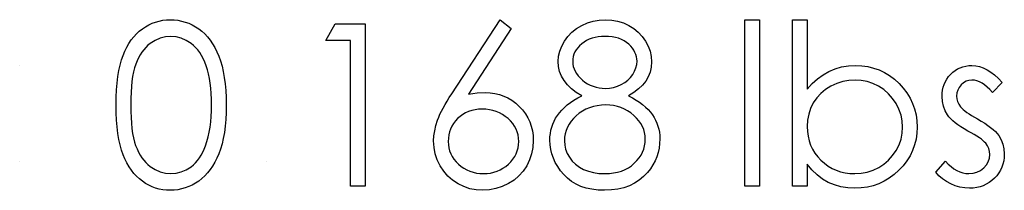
# Model space of a CAD drawing. Header units: inches. Extents: x 1694 to 2505, y -239 to -56.
# Tile 250 of 256: x 1862.899 to 1863.737, y -88.433 to -88.288. Entities that reach past the tile are written whole.
import ezdxf

# ---------------------------------------------------------------- set-up
doc = ezdxf.new("R2010")
doc.units = ezdxf.units.IN
doc.header["$LTSCALE"] = 0.5
doc.header["$MEASUREMENT"] = 0

msp = doc.modelspace()

# ---------------------------------------------------------------- linework, layer by layer
at = {"color": 7, "linetype": 'Continuous'}
for p, q in [((1863.00595, -88.29384), (1863.00874, -88.29227)), ((1863.00874, -88.29227), (1863.01159, -88.29094)), ((1863.01159, -88.29094), (1863.01454, -88.28986)), ((1863.01454, -88.28986), (1863.01755, -88.28901)), ((1863.01755, -88.28901), (1863.02064, -88.2884)), ((1863.02064, -88.2884), (1863.02379, -88.28804)), ((1863.02379, -88.28804), (1863.02704, -88.28793)), ((1863.02704, -88.28793), (1863.03033, -88.28804)), ((1863.03033, -88.28804), (1863.03356, -88.2884)), ((1863.03356, -88.2884), (1863.03668, -88.28901)), ((1863.03668, -88.28901), (1863.03974, -88.28986)), ((1863.03974, -88.28986), (1863.04272, -88.29094)), ((1863.04272, -88.29094), (1863.04562, -88.29227)), ((1863.04562, -88.29227), (1863.04846, -88.29384)), ((1863.1594, -88.3056), (1863.16749, -88.29147)), ((1863.16749, -88.29147), (1863.19297, -88.29147)), ((1863.19297, -88.29147), (1863.19297, -88.42926)), ((1863.26667, -88.35081), (1863.3078, -88.28793)), ((1863.30779, -88.28793), (1863.31732, -88.29541)), ((1863.37286, -88.29541), (1863.3773, -88.29276)), ((1863.3773, -88.29276), (1863.3821, -88.29064)), ((1863.3821, -88.29064), (1863.3871, -88.28915)), ((1863.3871, -88.28915), (1863.39226, -88.28824)), ((1863.39226, -88.28824), (1863.39764, -88.28793)), ((1863.39764, -88.28793), (1863.40289, -88.28824)), ((1863.40289, -88.28824), (1863.40791, -88.28915)), ((1863.40791, -88.28915), (1863.41274, -88.29069)), ((1863.41274, -88.29069), (1863.41738, -88.29282)), ((1863.41738, -88.29282), (1863.42169, -88.29547)), ((1863.51625, -88.28793), (1863.52862, -88.28793)), ((1863.51626, -88.42926), (1863.51626, -88.28793)), ((1863.52862, -88.28793), (1863.52862, -88.42926)), ((1863.55688, -88.42926), (1863.55689, -88.28793)), ((1863.55689, -88.28793), (1863.56925, -88.28793)), ((1863.56925, -88.28793), (1863.56925, -88.34684)), ((1862.99596, -88.3024), (1862.99823, -88.29991)), ((1862.99823, -88.29991), (1863.00065, -88.29768)), ((1863.00065, -88.29768), (1863.00325, -88.29563)), ((1863.00325, -88.29563), (1863.00595, -88.29384)), ((1863.04846, -88.29384), (1863.0512, -88.29566)), ((1863.0512, -88.29566), (1863.05382, -88.2977)), ((1863.05382, -88.2977), (1863.05633, -88.30002)), ((1863.05633, -88.30002), (1863.05868, -88.30256)), ((1863.31732, -88.29541), (1863.28091, -88.35109)), ((1863.36551, -88.30204), (1863.36894, -88.2985)), ((1863.36894, -88.2985), (1863.37286, -88.29541)), ((1863.42169, -88.29547), (1863.42547, -88.29859)), ((1863.42547, -88.29859), (1863.42878, -88.30212)), ((1862.99, -88.3112), (1862.99185, -88.30805)), ((1862.99185, -88.30805), (1862.99384, -88.3051)), ((1862.99384, -88.3051), (1862.99596, -88.3024)), ((1863.00803, -88.30966), (1863.00618, -88.31142)), ((1863.01001, -88.30808), (1863.00803, -88.30966)), ((1863.01418, -88.30546), (1863.01001, -88.30808)), ((1863.01846, -88.30356), (1863.01418, -88.30546)), ((1863.0229, -88.30245), (1863.01846, -88.30356)), ((1863.02746, -88.30206), (1863.0229, -88.30245)), ((1863.03196, -88.30245), (1863.02746, -88.30206)), ((1863.03635, -88.30356), (1863.03196, -88.30245)), ((1863.0406, -88.30546), (1863.03635, -88.30356)), ((1863.04476, -88.30808), (1863.0406, -88.30546)), ((1863.04675, -88.30968), (1863.04476, -88.30808)), ((1863.04863, -88.31151), (1863.04675, -88.30968)), ((1863.05868, -88.30256), (1863.06089, -88.30532)), ((1863.06089, -88.30532), (1863.06296, -88.30836)), ((1863.06296, -88.30836), (1863.06489, -88.31162)), ((1863.1806, -88.3056), (1863.1594, -88.3056)), ((1863.1806, -88.42926), (1863.1806, -88.3056)), ((1863.36027, -88.31026), (1863.36259, -88.30604)), ((1863.36259, -88.30604), (1863.36551, -88.30204)), ((1863.37556, -88.31004), (1863.37399, -88.31173)), ((1863.37738, -88.30841), (1863.37556, -88.31004)), ((1863.3794, -88.30692), (1863.37738, -88.30841)), ((1863.38152, -88.30563), (1863.3794, -88.30692)), ((1863.38376, -88.30455), (1863.38152, -88.30563)), ((1863.38616, -88.30364), (1863.38376, -88.30455)), ((1863.38867, -88.30295), (1863.38616, -88.30364)), ((1863.3913, -88.30245), (1863.38867, -88.30295)), ((1863.39406, -88.30218), (1863.3913, -88.30245)), ((1863.39695, -88.30206), (1863.39406, -88.30218)), ((1863.40021, -88.30218), (1863.39695, -88.30206)), ((1863.40325, -88.30248), (1863.40021, -88.30218)), ((1863.40609, -88.303), (1863.40325, -88.30248)), ((1863.40874, -88.30372), (1863.40609, -88.303)), ((1863.4112, -88.30466), (1863.40874, -88.30372)), ((1863.41346, -88.30582), (1863.4112, -88.30466)), ((1863.4155, -88.30717), (1863.41346, -88.30582)), ((1863.41735, -88.30872), (1863.4155, -88.30717)), ((1863.41901, -88.3104), (1863.41735, -88.30872)), ((1863.42878, -88.30212), (1863.4316, -88.30609)), ((1863.4316, -88.30609), (1863.43386, -88.31032)), ((1862.98545, -88.32213), (1862.9868, -88.31821)), ((1862.9868, -88.31821), (1862.98832, -88.3146)), ((1862.98832, -88.3146), (1862.99, -88.3112)), ((1863.00135, -88.3178), (1862.99996, -88.32028)), ((1863.00284, -88.31551), (1863.00135, -88.3178)), ((1863.00444, -88.31338), (1863.00284, -88.31551)), ((1863.00618, -88.31142), (1863.00444, -88.31338)), ((1863.05042, -88.31355), (1863.04863, -88.31151)), ((1863.05208, -88.31581), (1863.05042, -88.31355)), ((1863.05363, -88.3183), (1863.05208, -88.31581)), ((1863.05506, -88.321), (1863.05363, -88.3183)), ((1863.06489, -88.31162), (1863.06665, -88.31512)), ((1863.06665, -88.31512), (1863.06831, -88.31888)), ((1863.35759, -88.3189), (1863.35859, -88.31457)), ((1863.35859, -88.31457), (1863.36027, -88.31026)), ((1863.37073, -88.31727), (1863.37012, -88.31926)), ((1863.37156, -88.31534), (1863.37073, -88.31727)), ((1863.37266, -88.31349), (1863.37156, -88.31534)), ((1863.37399, -88.31173), (1863.37266, -88.31349)), ((1863.42044, -88.31211), (1863.41901, -88.3104)), ((1863.42163, -88.31385), (1863.42044, -88.31211)), ((1863.42263, -88.31565), (1863.42163, -88.31385)), ((1863.4234, -88.3175), (1863.42263, -88.31565)), ((1863.42395, -88.31934), (1863.4234, -88.3175)), ((1863.43386, -88.31032), (1863.43546, -88.31468)), ((1863.43546, -88.31468), (1863.43643, -88.31912)), ((1862.89883, -88.3268), (1862.89883, -88.3268)), ((1862.98324, -88.33113), (1862.98426, -88.32644)), ((1862.98426, -88.32644), (1862.98545, -88.32213)), ((1862.99759, -88.32578), (1862.9966, -88.32887)), ((1862.99872, -88.32293), (1862.99759, -88.32578)), ((1862.99996, -88.32028), (1862.99872, -88.32293)), ((1863.05639, -88.3239), (1863.05506, -88.321)), ((1863.0576, -88.32705), (1863.05639, -88.3239)), ((1863.06831, -88.31888), (1863.06977, -88.32291)), ((1863.06977, -88.32291), (1863.07107, -88.32727)), ((1863.35726, -88.32329), (1863.35759, -88.3189)), ((1863.35756, -88.3276), (1863.35726, -88.32329)), ((1863.36974, -88.32133), (1863.36963, -88.32349)), ((1863.36963, -88.32349), (1863.36977, -88.32564)), ((1863.37012, -88.31926), (1863.36974, -88.32133)), ((1863.36977, -88.32564), (1863.37015, -88.32771)), ((1863.42351, -88.32878), (1863.42417, -88.326)), ((1863.42428, -88.32125), (1863.42395, -88.31934)), ((1863.42417, -88.326), (1863.42439, -88.32321)), ((1863.42439, -88.32321), (1863.42428, -88.32125)), ((1863.43643, -88.31912), (1863.43676, -88.32368)), ((1863.43676, -88.32368), (1863.43645, -88.32815)), ((1863.60434, -88.3271), (1863.61033, -88.3268)), ((1863.61033, -88.3268), (1863.61565, -88.32705)), ((1863.70426, -88.32727), (1863.70683, -88.32691)), ((1863.70683, -88.32691), (1863.70953, -88.3268)), ((1863.70953, -88.3268), (1863.71274, -88.32702)), ((1862.98244, -88.33621), (1862.98324, -88.33113)), ((1862.99574, -88.33232), (1862.995, -88.3361)), ((1862.9966, -88.32887), (1862.99574, -88.33232)), ((1863.05868, -88.33041), (1863.0576, -88.32705)), ((1863.05964, -88.334), (1863.05868, -88.33041)), ((1863.06042, -88.33781), (1863.05964, -88.334)), ((1863.07107, -88.32727), (1863.07215, -88.33196)), ((1863.07215, -88.33196), (1863.07303, -88.33698)), ((1863.35853, -88.33177), (1863.35756, -88.3276)), ((1863.36008, -88.3358), (1863.35853, -88.33177)), ((1863.37015, -88.32771), (1863.37079, -88.32975)), ((1863.37079, -88.32975), (1863.37173, -88.33174)), ((1863.37173, -88.33174), (1863.37288, -88.33367)), ((1863.37288, -88.33367), (1863.37432, -88.33558)), ((1863.41887, -88.33696), (1863.42083, -88.33433)), ((1863.42083, -88.33433), (1863.42238, -88.33155)), ((1863.42238, -88.33155), (1863.42351, -88.32878)), ((1863.43554, -88.33237), (1863.434, -88.33635)), ((1863.43645, -88.32815), (1863.43554, -88.33237)), ((1863.57803, -88.33806), (1863.58281, -88.33461)), ((1863.58281, -88.33461), (1863.5878, -88.33179)), ((1863.5878, -88.33179), (1863.59308, -88.32961)), ((1863.59308, -88.32961), (1863.59857, -88.32804)), ((1863.59857, -88.32804), (1863.60434, -88.3271)), ((1863.61565, -88.32705), (1863.62082, -88.32776)), ((1863.62082, -88.32776), (1863.62576, -88.32895)), ((1863.62576, -88.32895), (1863.63051, -88.33061)), ((1863.63051, -88.33061), (1863.63503, -88.33276)), ((1863.63503, -88.33276), (1863.63939, -88.33538)), ((1863.6896, -88.33627), (1863.69129, -88.33433)), ((1863.69129, -88.33433), (1863.69316, -88.33257)), ((1863.69316, -88.33257), (1863.69515, -88.33105)), ((1863.69515, -88.33105), (1863.69725, -88.32975)), ((1863.69725, -88.32975), (1863.69946, -88.32867)), ((1863.69946, -88.32867), (1863.7018, -88.32785)), ((1863.7018, -88.32785), (1863.70426, -88.32727)), ((1863.71274, -88.32702), (1863.71594, -88.32768)), ((1863.71594, -88.32768), (1863.71917, -88.32881)), ((1863.71917, -88.32881), (1863.7224, -88.33039)), ((1863.7224, -88.33039), (1863.7256, -88.3324)), ((1863.7256, -88.3324), (1863.72883, -88.33486)), ((1863.72883, -88.33486), (1863.73209, -88.33776)), ((1862.98133, -88.34756), (1862.9818, -88.34168)), ((1862.9818, -88.34168), (1862.98244, -88.33621)), ((1862.99442, -88.34027), (1862.99395, -88.34477)), ((1862.995, -88.3361), (1862.99442, -88.34027)), ((1863.06108, -88.34187), (1863.06042, -88.33781)), ((1863.06158, -88.34615), (1863.06108, -88.34187)), ((1863.07303, -88.33698), (1863.07372, -88.34234)), ((1863.07372, -88.34234), (1863.07422, -88.34805)), ((1863.36228, -88.33969), (1863.36008, -88.3358)), ((1863.36513, -88.34336), (1863.36228, -88.33969)), ((1863.36858, -88.3467), (1863.36513, -88.34336)), ((1863.37432, -88.33558), (1863.376, -88.3374)), ((1863.376, -88.3374), (1863.37796, -88.33919)), ((1863.37796, -88.33919), (1863.38009, -88.34085)), ((1863.38009, -88.34085), (1863.38232, -88.34228)), ((1863.38232, -88.34228), (1863.38462, -88.34347)), ((1863.38462, -88.34347), (1863.38702, -88.34446)), ((1863.40769, -88.34444), (1863.41092, -88.34306)), ((1863.41092, -88.34306), (1863.41393, -88.34132)), ((1863.41393, -88.34132), (1863.41658, -88.33927)), ((1863.41658, -88.33927), (1863.41887, -88.33696)), ((1863.42911, -88.34355), (1863.42577, -88.34675)), ((1863.43187, -88.34007), (1863.42911, -88.34355)), ((1863.434, -88.33635), (1863.43187, -88.34007)), ((1863.56925, -88.34684), (1863.57353, -88.34212)), ((1863.57353, -88.34212), (1863.57803, -88.33806)), ((1863.5944, -88.34212), (1863.58946, -88.34444)), ((1863.59948, -88.34049), (1863.5944, -88.34212)), ((1863.60467, -88.33949), (1863.59948, -88.34049)), ((1863.61002, -88.33916), (1863.60467, -88.33949)), ((1863.61527, -88.33949), (1863.61002, -88.33916)), ((1863.62035, -88.34049), (1863.61527, -88.33949)), ((1863.62529, -88.34212), (1863.62035, -88.34049)), ((1863.63004, -88.34444), (1863.62529, -88.34212)), ((1863.63939, -88.33538), (1863.64353, -88.33847)), ((1863.64353, -88.33847), (1863.64748, -88.34206)), ((1863.64748, -88.34206), (1863.6511, -88.34598)), ((1863.6851, -88.34524), (1863.68588, -88.34281)), ((1863.68588, -88.34281), (1863.6869, -88.34052)), ((1863.6869, -88.34052), (1863.68814, -88.33834)), ((1863.68814, -88.33834), (1863.6896, -88.33627)), ((1863.70029, -88.34325), (1863.6986, -88.34537)), ((1863.7023, -88.34145), (1863.70029, -88.34325)), ((1863.70454, -88.34018), (1863.7023, -88.34145)), ((1863.70694, -88.33941), (1863.70454, -88.34018)), ((1863.70953, -88.33916), (1863.70694, -88.33941)), ((1863.71166, -88.33933), (1863.70953, -88.33916)), ((1863.71381, -88.33983), (1863.71166, -88.33933)), ((1863.71596, -88.34065), (1863.71381, -88.33983)), ((1863.71815, -88.34181), (1863.71596, -88.34065)), ((1863.7203, -88.3433), (1863.71815, -88.34181)), ((1863.72251, -88.34513), (1863.7203, -88.3433)), ((1863.73531, -88.34112), (1863.72692, -88.34976)), ((1863.73209, -88.33776), (1863.73531, -88.34112)), ((1862.98106, -88.35379), (1862.98133, -88.34756)), ((1862.99362, -88.3496), (1862.9934, -88.35481)), ((1862.99395, -88.34477), (1862.99362, -88.3496)), ((1863.06196, -88.35065), (1863.06158, -88.34615)), ((1863.06215, -88.35539), (1863.06196, -88.35065)), ((1863.07422, -88.34805), (1863.07449, -88.35407)), ((1863.2646, -88.35401), (1863.26667, -88.35081)), ((1863.28091, -88.35109), (1863.2882, -88.35009)), ((1863.2882, -88.35009), (1863.29518, -88.34976)), ((1863.29518, -88.34976), (1863.29938, -88.34996)), ((1863.29938, -88.34996), (1863.30341, -88.35051)), ((1863.30341, -88.35051), (1863.30727, -88.35142)), ((1863.30727, -88.35142), (1863.31097, -88.35272)), ((1863.37266, -88.34976), (1863.36858, -88.3467)), ((1863.37738, -88.3525), (1863.37266, -88.34976)), ((1863.38702, -88.34446), (1863.3895, -88.34524)), ((1863.3895, -88.34524), (1863.39207, -88.34579)), ((1863.39207, -88.34579), (1863.39472, -88.34612)), ((1863.39472, -88.34612), (1863.39745, -88.34623)), ((1863.39745, -88.34623), (1863.40096, -88.34604)), ((1863.40096, -88.34604), (1863.40438, -88.34543)), ((1863.40438, -88.34543), (1863.40769, -88.34444)), ((1863.42177, -88.34976), (1863.41719, -88.3525)), ((1863.42577, -88.34675), (1863.42177, -88.34976)), ((1863.58085, -88.35062), (1863.57737, -88.3544)), ((1863.58488, -88.34731), (1863.58085, -88.35062)), ((1863.58946, -88.34444), (1863.58488, -88.34731)), ((1863.63448, -88.34733), (1863.63004, -88.34444)), ((1863.63845, -88.35076), (1863.63448, -88.34733)), ((1863.64193, -88.3547), (1863.63845, -88.35076)), ((1863.6511, -88.34598), (1863.65422, -88.35009)), ((1863.65422, -88.35009), (1863.65687, -88.35443)), ((1863.68408, -88.35321), (1863.68419, -88.35043)), ((1863.68419, -88.35043), (1863.68452, -88.34778)), ((1863.68452, -88.34778), (1863.6851, -88.34524)), ((1863.6967, -88.35009), (1863.69645, -88.35272)), ((1863.69742, -88.34764), (1863.6967, -88.35009)), ((1863.6986, -88.34537), (1863.69742, -88.34764)), ((1863.72472, -88.34728), (1863.72251, -88.34513)), ((1863.72692, -88.34976), (1863.72472, -88.34728)), ((1862.98097, -88.36042), (1862.98106, -88.35379)), ((1862.98106, -88.36699), (1862.98097, -88.36042)), ((1862.9934, -88.35481), (1862.99334, -88.36036)), ((1862.99334, -88.36036), (1862.9934, -88.36588)), ((1863.06224, -88.36036), (1863.06215, -88.35539)), ((1863.06215, -88.36533), (1863.06224, -88.36036)), ((1863.07449, -88.35407), (1863.0746, -88.36042)), ((1863.0746, -88.36042), (1863.07449, -88.36674)), ((1863.25932, -88.36293), (1863.26093, -88.36006)), ((1863.26093, -88.36006), (1863.26266, -88.35711)), ((1863.26266, -88.35711), (1863.2646, -88.35401)), ((1863.31097, -88.35272), (1863.3145, -88.35437)), ((1863.3145, -88.35437), (1863.3179, -88.35639)), ((1863.3179, -88.35639), (1863.3211, -88.35879)), ((1863.3211, -88.35879), (1863.32416, -88.36155)), ((1863.36253, -88.36246), (1863.36502, -88.36034)), ((1863.36502, -88.36034), (1863.36772, -88.35827)), ((1863.36772, -88.35827), (1863.3707, -88.35628)), ((1863.3707, -88.35628), (1863.37391, -88.35435)), ((1863.37391, -88.35435), (1863.37738, -88.3525)), ((1863.39408, -88.3605), (1863.39058, -88.36094)), ((1863.39775, -88.36036), (1863.39408, -88.3605)), ((1863.40118, -88.3605), (1863.39775, -88.36036)), ((1863.40446, -88.36091), (1863.40118, -88.3605)), ((1863.41718, -88.3525), (1863.42056, -88.35429)), ((1863.42056, -88.35429), (1863.42367, -88.35614)), ((1863.42367, -88.35614), (1863.42655, -88.35807)), ((1863.42655, -88.35807), (1863.42919, -88.36003)), ((1863.42919, -88.36003), (1863.43162, -88.36207)), ((1863.57447, -88.35865), (1863.57218, -88.36326)), ((1863.57737, -88.3544), (1863.57447, -88.35865)), ((1863.64494, -88.35918), (1863.64193, -88.3547)), ((1863.64737, -88.36398), (1863.64494, -88.35918)), ((1863.65687, -88.35443), (1863.65905, -88.35896)), ((1863.65905, -88.35896), (1863.66073, -88.36368)), ((1863.68436, -88.35746), (1863.68408, -88.35321)), ((1863.68524, -88.36144), (1863.68436, -88.35746)), ((1863.69645, -88.35272), (1863.69667, -88.35509)), ((1863.69667, -88.35509), (1863.69731, -88.35738)), ((1863.69731, -88.35738), (1863.69838, -88.35965)), ((1863.69838, -88.35965), (1863.69987, -88.36185)), ((1862.98133, -88.3732), (1862.98106, -88.36699)), ((1862.9934, -88.36588), (1862.99362, -88.37107)), ((1863.06191, -88.37013), (1863.06215, -88.36533)), ((1863.07449, -88.36674), (1863.07422, -88.37273)), ((1863.25557, -88.37077), (1863.25665, -88.36826)), ((1863.25665, -88.36826), (1863.25792, -88.36566)), ((1863.25792, -88.36566), (1863.25932, -88.36293)), ((1863.276, -88.3684), (1863.27376, -88.37002)), ((1863.27837, -88.36702), (1863.276, -88.3684)), ((1863.28091, -88.36588), (1863.27837, -88.36702)), ((1863.28362, -88.36503), (1863.28091, -88.36588)), ((1863.28646, -88.36439), (1863.28362, -88.36503)), ((1863.28944, -88.36403), (1863.28646, -88.36439)), ((1863.29258, -88.3639), (1863.28944, -88.36403)), ((1863.29576, -88.36403), (1863.29259, -88.3639)), ((1863.2988, -88.36439), (1863.29576, -88.36403)), ((1863.30172, -88.36503), (1863.2988, -88.36439)), ((1863.30454, -88.36588), (1863.30172, -88.36503)), ((1863.30722, -88.36702), (1863.30454, -88.36588)), ((1863.30978, -88.3684), (1863.30722, -88.36702)), ((1863.31224, -88.37002), (1863.30978, -88.3684)), ((1863.32416, -88.36155), (1863.32695, -88.36459)), ((1863.32695, -88.36459), (1863.32938, -88.36779)), ((1863.32938, -88.36779), (1863.33142, -88.37116)), ((1863.3566, -88.3692), (1863.35834, -88.36688)), ((1863.35834, -88.36688), (1863.3603, -88.36464)), ((1863.3603, -88.36464), (1863.36253, -88.36246)), ((1863.37526, -88.36735), (1863.37266, -88.36947)), ((1863.37802, -88.3655), (1863.37526, -88.36735)), ((1863.38094, -88.36392), (1863.37802, -88.3655)), ((1863.38401, -88.36263), (1863.38094, -88.36392)), ((1863.38721, -88.36163), (1863.38401, -88.36263)), ((1863.39058, -88.36094), (1863.38721, -88.36163)), ((1863.40764, -88.36161), (1863.40446, -88.36091)), ((1863.41067, -88.36257), (1863.40764, -88.36161)), ((1863.4136, -88.36381), (1863.41067, -88.36257)), ((1863.41639, -88.36533), (1863.4136, -88.36381)), ((1863.41904, -88.36713), (1863.41639, -88.36533)), ((1863.42158, -88.3692), (1863.41904, -88.36713)), ((1863.43162, -88.36207), (1863.4338, -88.3642)), ((1863.4338, -88.3642), (1863.43574, -88.36635)), ((1863.43574, -88.36635), (1863.43745, -88.36859)), ((1863.43745, -88.36859), (1863.43894, -88.37088)), ((1863.57055, -88.36812), (1863.56958, -88.37328)), ((1863.57218, -88.36326), (1863.57055, -88.36812)), ((1863.64914, -88.36889), (1863.64737, -88.36398)), ((1863.65016, -88.37394), (1863.64914, -88.36889)), ((1863.66073, -88.36368), (1863.66192, -88.36862)), ((1863.66192, -88.36862), (1863.66264, -88.37375)), ((1863.68668, -88.36522), (1863.68524, -88.36144)), ((1863.68869, -88.36873), (1863.68668, -88.36522)), ((1863.68996, -88.37041), (1863.68869, -88.36873)), ((1863.69987, -88.36185), (1863.70084, -88.36299)), ((1863.70084, -88.36299), (1863.70205, -88.36414)), ((1863.70205, -88.36414), (1863.70349, -88.36539)), ((1863.70349, -88.36539), (1863.70517, -88.36666)), ((1863.70517, -88.36666), (1863.7071, -88.36798)), ((1863.7071, -88.36798), (1863.70926, -88.36933)), ((1862.9818, -88.37905), (1862.98133, -88.3732)), ((1862.99362, -88.37107), (1862.99395, -88.37593)), ((1862.99395, -88.37593), (1862.99439, -88.3804)), ((1863.06094, -88.37916), (1863.06149, -88.37474)), ((1863.06149, -88.37474), (1863.06191, -88.37013)), ((1863.07422, -88.37273), (1863.07372, -88.37842)), ((1863.25317, -88.37773), (1863.25463, -88.37314)), ((1863.25463, -88.37314), (1863.25557, -88.37077)), ((1863.26816, -88.37612), (1863.26678, -88.37839)), ((1863.26979, -88.37394), (1863.26816, -88.37612)), ((1863.27166, -88.3719), (1863.26979, -88.37394)), ((1863.27376, -88.37002), (1863.27166, -88.3719)), ((1863.31459, -88.3719), (1863.31224, -88.37002)), ((1863.31671, -88.37394), (1863.31459, -88.3719)), ((1863.31856, -88.37612), (1863.31671, -88.37394)), ((1863.32013, -88.37839), (1863.31856, -88.37612)), ((1863.33142, -88.37116), (1863.33308, -88.37469)), ((1863.33308, -88.37469), (1863.33438, -88.37842)), ((1863.3518, -88.37913), (1863.35271, -88.37654)), ((1863.35271, -88.37654), (1863.35381, -88.37403)), ((1863.35381, -88.37403), (1863.35511, -88.37157)), ((1863.35511, -88.37157), (1863.3566, -88.3692)), ((1863.36651, -88.3767), (1863.3651, -88.3793)), ((1863.36825, -88.37419), (1863.36651, -88.3767)), ((1863.37029, -88.37179), (1863.36825, -88.37419)), ((1863.37266, -88.36947), (1863.37029, -88.37179)), ((1863.4239, -88.37143), (1863.42158, -88.3692)), ((1863.42591, -88.37375), (1863.4239, -88.37143)), ((1863.42759, -88.37615), (1863.42591, -88.37375)), ((1863.429, -88.37864), (1863.42759, -88.37615)), ((1863.43894, -88.37088), (1863.44024, -88.37325)), ((1863.44024, -88.37325), (1863.44134, -88.37571)), ((1863.44134, -88.37571), (1863.44222, -88.37822)), ((1863.56958, -88.37328), (1863.56925, -88.37872)), ((1863.65052, -88.37911), (1863.65016, -88.37394)), ((1863.66264, -88.37375), (1863.66288, -88.37911)), ((1863.69151, -88.37212), (1863.68996, -88.37041)), ((1863.69327, -88.37383), (1863.69151, -88.37212)), ((1863.69532, -88.37554), (1863.69327, -88.37383)), ((1863.69764, -88.37726), (1863.69532, -88.37554)), ((1863.70018, -88.379), (1863.69764, -88.37726)), ((1863.70926, -88.36933), (1863.71163, -88.37077)), ((1863.71163, -88.37077), (1863.71425, -88.37223)), ((1863.71425, -88.37223), (1863.71746, -88.37405)), ((1863.71746, -88.37405), (1863.72038, -88.37585)), ((1863.72038, -88.37585), (1863.72306, -88.37764)), ((1862.98246, -88.38449), (1862.9818, -88.37905)), ((1862.98329, -88.38957), (1862.98246, -88.38449)), ((1862.99439, -88.3804), (1862.995, -88.38454)), ((1862.995, -88.38454), (1862.99571, -88.38835)), ((1863.05931, -88.38744), (1863.0602, -88.38338)), ((1863.0602, -88.38338), (1863.06094, -88.37916)), ((1863.07306, -88.38374), (1863.07217, -88.38874)), ((1863.07372, -88.37842), (1863.07306, -88.38374)), ((1863.25149, -88.38659), (1863.25212, -88.3822)), ((1863.25212, -88.3822), (1863.25317, -88.37773)), ((1863.26476, -88.38325), (1863.26413, -88.38584)), ((1863.26565, -88.38076), (1863.26476, -88.38325)), ((1863.26678, -88.37839), (1863.26565, -88.38076)), ((1863.32143, -88.38076), (1863.32013, -88.37839)), ((1863.32243, -88.38325), (1863.32143, -88.38076)), ((1863.32312, -88.38584), (1863.32243, -88.38325)), ((1863.33438, -88.37842), (1863.33532, -88.38231)), ((1863.33532, -88.38231), (1863.33587, -88.38637)), ((1863.3503, -88.38736), (1863.35061, -88.38454)), ((1863.35061, -88.38454), (1863.35111, -88.38181)), ((1863.35111, -88.38181), (1863.3518, -88.37913)), ((1863.3632, -88.38479), (1863.36273, -88.38769)), ((1863.36397, -88.382), (1863.3632, -88.38479)), ((1863.3651, -88.3793), (1863.36397, -88.382)), ((1863.43008, -88.3812), (1863.429, -88.37864)), ((1863.43085, -88.38385), (1863.43008, -88.3812)), ((1863.43129, -88.38656), (1863.43085, -88.38385)), ((1863.44222, -88.37822), (1863.44294, -88.38084)), ((1863.44294, -88.38084), (1863.44344, -88.38352)), ((1863.44344, -88.38352), (1863.44371, -88.38628)), ((1863.56925, -88.37872), (1863.56945, -88.38289)), ((1863.56945, -88.38289), (1863.57, -88.38689)), ((1863.64914, -88.38926), (1863.65019, -88.38427)), ((1863.65019, -88.38427), (1863.65052, -88.37911)), ((1863.66264, -88.38438), (1863.66192, -88.38946)), ((1863.66288, -88.37911), (1863.66264, -88.38438)), ((1863.70299, -88.38073), (1863.70018, -88.379)), ((1863.70606, -88.38247), (1863.70299, -88.38073)), ((1863.7089, -88.38402), (1863.70606, -88.38247)), ((1863.71147, -88.38548), (1863.7089, -88.38402)), ((1863.71378, -88.38686), (1863.71147, -88.38548)), ((1863.72306, -88.37764), (1863.72546, -88.37941)), ((1863.72546, -88.37941), (1863.72759, -88.38118)), ((1863.72759, -88.38118), (1863.72946, -88.38291)), ((1863.72946, -88.38291), (1863.73106, -88.38465)), ((1863.73106, -88.38465), (1863.73239, -88.38637)), ((1862.98429, -88.39429), (1862.98329, -88.38957)), ((1862.99571, -88.38835), (1862.99657, -88.3918)), ((1862.99657, -88.3918), (1862.99756, -88.39489)), ((1863.05702, -88.395), (1863.05824, -88.39131)), ((1863.05824, -88.39131), (1863.05931, -88.38744)), ((1863.0711, -88.3934), (1863.06986, -88.39777)), ((1863.07217, -88.38874), (1863.0711, -88.3934)), ((1863.25126, -88.39084), (1863.25149, -88.38659)), ((1863.25162, -88.39639), (1863.25126, -88.39084)), ((1863.26377, -88.38852), (1863.26363, -88.39133)), ((1863.26363, -88.39133), (1863.26377, -88.39412)), ((1863.26413, -88.38584), (1863.26377, -88.38852)), ((1863.32356, -88.38852), (1863.32312, -88.38584)), ((1863.3237, -88.39133), (1863.32356, -88.38852)), ((1863.32356, -88.39412), (1863.3237, -88.39133)), ((1863.33606, -88.39059), (1863.33573, -88.39636)), ((1863.33587, -88.38637), (1863.33606, -88.39059)), ((1863.35019, -88.39026), (1863.3503, -88.38736)), ((1863.35039, -88.3942), (1863.35019, -88.39026)), ((1863.36273, -88.38769), (1863.36256, -88.39067)), ((1863.36256, -88.39067), (1863.36284, -88.39437)), ((1863.43088, -88.39506), (1863.43132, -88.39227)), ((1863.43146, -88.38937), (1863.43129, -88.38656)), ((1863.43132, -88.39227), (1863.43146, -88.38937)), ((1863.44366, -88.3931), (1863.44316, -88.39696)), ((1863.44382, -88.38913), (1863.44366, -88.3931)), ((1863.44371, -88.38628), (1863.44382, -88.38913)), ((1863.57, -88.38689), (1863.57091, -88.39073)), ((1863.57091, -88.39073), (1863.57218, -88.39437)), ((1863.64743, -88.39418), (1863.64914, -88.38926)), ((1863.66192, -88.38946), (1863.6607, -88.39434)), ((1863.71583, -88.38819), (1863.71378, -88.38686)), ((1863.71759, -88.38946), (1863.71583, -88.38819)), ((1863.71911, -88.39067), (1863.71759, -88.38946)), ((1863.72035, -88.3918), (1863.71911, -88.39067)), ((1863.72132, -88.39285), (1863.72035, -88.3918)), ((1863.72281, -88.39503), (1863.72132, -88.39285)), ((1863.73239, -88.38637), (1863.73443, -88.38993)), ((1863.73443, -88.38993), (1863.73592, -88.39371)), ((1863.73592, -88.39371), (1863.73678, -88.39771)), ((1862.9855, -88.39862), (1862.98429, -88.39429)), ((1862.98688, -88.40257), (1862.9855, -88.39862)), ((1862.99756, -88.39489), (1862.9987, -88.39774)), ((1862.9987, -88.39774), (1862.99994, -88.40039)), ((1862.99994, -88.40039), (1863.00129, -88.40287)), ((1863.05335, -88.40307), (1863.0547, -88.40055)), ((1863.0547, -88.40055), (1863.05592, -88.39788)), ((1863.05592, -88.39788), (1863.05702, -88.395)), ((1863.06839, -88.40177), (1863.06676, -88.40549)), ((1863.06986, -88.39777), (1863.06839, -88.40177)), ((1863.25264, -88.40177), (1863.25162, -88.39639)), ((1863.25438, -88.40696), (1863.25264, -88.40177)), ((1863.26377, -88.39412), (1863.26418, -88.39677)), ((1863.26418, -88.39677), (1863.26487, -88.39937)), ((1863.26487, -88.39937), (1863.26584, -88.40182)), ((1863.26584, -88.40182), (1863.26705, -88.4042)), ((1863.32025, -88.4042), (1863.32149, -88.40182)), ((1863.32149, -88.40182), (1863.32245, -88.39937)), ((1863.32245, -88.39937), (1863.32314, -88.39677)), ((1863.32314, -88.39677), (1863.32356, -88.39412)), ((1863.33468, -88.40185), (1863.33297, -88.40704)), ((1863.33573, -88.39636), (1863.33468, -88.40185)), ((1863.35094, -88.39807), (1863.35039, -88.3942)), ((1863.35185, -88.40185), (1863.35094, -88.39807)), ((1863.35315, -88.40555), (1863.35185, -88.40185)), ((1863.36284, -88.39437), (1863.36364, -88.39793)), ((1863.36364, -88.39793), (1863.36499, -88.40144)), ((1863.36499, -88.40144), (1863.36687, -88.4048)), ((1863.42781, -88.40287), (1863.42911, -88.40036)), ((1863.42911, -88.40036), (1863.43013, -88.39777)), ((1863.43013, -88.39777), (1863.43088, -88.39506)), ((1863.44236, -88.40072), (1863.44123, -88.40433)), ((1863.44316, -88.39696), (1863.44236, -88.40072)), ((1863.57218, -88.39437), (1863.57384, -88.39785)), ((1863.57384, -88.39785), (1863.57585, -88.40116)), ((1863.57585, -88.40116), (1863.57822, -88.40428)), ((1863.64202, -88.40334), (1863.645, -88.39892)), ((1863.645, -88.39892), (1863.64743, -88.39418)), ((1863.65899, -88.39904), (1863.65681, -88.40353)), ((1863.6607, -88.39434), (1863.65899, -88.39904)), ((1863.72386, -88.39735), (1863.72281, -88.39503)), ((1863.72449, -88.39984), (1863.72386, -88.39735)), ((1863.72472, -88.40246), (1863.72449, -88.39984)), ((1863.73678, -88.39771), (1863.73708, -88.40193)), ((1863.73708, -88.40193), (1863.73694, -88.40491)), ((1862.89883, -88.40806), (1862.89883, -88.40806)), ((1862.98843, -88.40621), (1862.98688, -88.40257)), ((1862.99014, -88.40963), (1862.98843, -88.40621)), ((1862.99199, -88.41281), (1862.99014, -88.40963)), ((1863.00129, -88.40287), (1863.00278, -88.40516)), ((1863.00278, -88.40516), (1863.00441, -88.40729)), ((1863.00441, -88.40729), (1863.00615, -88.40925)), ((1863.00615, -88.40925), (1863.00803, -88.41101)), ((1863.04675, -88.41118), (1863.04857, -88.40944)), ((1863.04857, -88.40944), (1863.05029, -88.40748)), ((1863.05029, -88.40748), (1863.05189, -88.40536)), ((1863.05189, -88.40536), (1863.05335, -88.40307)), ((1863.065, -88.40897), (1863.06309, -88.41223)), ((1863.06676, -88.40549), (1863.065, -88.40897)), ((1863.10905, -88.40806), (1863.10905, -88.40806)), ((1863.25679, -88.41201), (1863.25438, -88.40696)), ((1863.26705, -88.4042), (1863.26857, -88.40643)), ((1863.26857, -88.40643), (1863.27034, -88.40861)), ((1863.27034, -88.40861), (1863.27241, -88.41066)), ((1863.27241, -88.41066), (1863.27467, -88.41253)), ((1863.31263, -88.41253), (1863.31489, -88.41066)), ((1863.31489, -88.41066), (1863.31696, -88.40861)), ((1863.31696, -88.40861), (1863.31875, -88.40643)), ((1863.31875, -88.40643), (1863.32025, -88.4042)), ((1863.33297, -88.40704), (1863.33054, -88.41198)), ((1863.35483, -88.40917), (1863.35315, -88.40555)), ((1863.35685, -88.4127), (1863.35483, -88.40917)), ((1863.36687, -88.4048), (1863.36924, -88.40795)), ((1863.36924, -88.40795), (1863.37206, -88.41068)), ((1863.37206, -88.41068), (1863.37529, -88.41309)), ((1863.41967, -88.41195), (1863.4221, -88.40988)), ((1863.4221, -88.40988), (1863.42428, -88.40765)), ((1863.42428, -88.40765), (1863.42619, -88.4053)), ((1863.42619, -88.4053), (1863.42781, -88.40287)), ((1863.43974, -88.40787), (1863.43795, -88.41124)), ((1863.44123, -88.40433), (1863.43974, -88.40787)), ((1863.57331, -88.41557), (1863.56925, -88.41063)), ((1863.56925, -88.41063), (1863.56925, -88.42926)), ((1863.57822, -88.40428), (1863.58096, -88.40723)), ((1863.58096, -88.40723), (1863.58397, -88.40991)), ((1863.58397, -88.40991), (1863.58717, -88.41223)), ((1863.63017, -88.41347), (1863.63459, -88.41063)), ((1863.63459, -88.41063), (1863.63854, -88.40723)), ((1863.63854, -88.40723), (1863.64202, -88.40334)), ((1863.65413, -88.40781), (1863.65099, -88.41193)), ((1863.65681, -88.40353), (1863.65413, -88.40781)), ((1863.67878, -88.41739), (1863.68698, -88.40806)), ((1863.68698, -88.40806), (1863.68936, -88.41055)), ((1863.68936, -88.41055), (1863.69176, -88.4127)), ((1863.72179, -88.41132), (1863.72342, -88.40856)), ((1863.72342, -88.40856), (1863.72438, -88.40563)), ((1863.72438, -88.40563), (1863.72472, -88.40246)), ((1863.73589, -88.41055), (1863.73498, -88.41317)), ((1863.73656, -88.40779), (1863.73589, -88.41055)), ((1863.73694, -88.40491), (1863.73656, -88.40779)), ((1862.99397, -88.41573), (1862.99199, -88.41281)), ((1862.9961, -88.41847), (1862.99397, -88.41573)), ((1862.99836, -88.42095), (1862.9961, -88.41847)), ((1863.00803, -88.41101), (1863.01001, -88.41262)), ((1863.01001, -88.41262), (1863.01421, -88.41527)), ((1863.01421, -88.41527), (1863.01851, -88.41714)), ((1863.01851, -88.41714), (1863.02293, -88.41827)), ((1863.02293, -88.41827), (1863.02746, -88.41866)), ((1863.02746, -88.41866), (1863.03201, -88.4183)), ((1863.03201, -88.4183), (1863.03643, -88.41717)), ((1863.03643, -88.41717), (1863.04068, -88.41535)), ((1863.04068, -88.41535), (1863.04479, -88.41275)), ((1863.04479, -88.41275), (1863.04675, -88.41118)), ((1863.05881, -88.41805), (1863.05644, -88.42059)), ((1863.06102, -88.41527), (1863.05881, -88.41805)), ((1863.06309, -88.41223), (1863.06102, -88.41527)), ((1863.25979, -88.41667), (1863.25679, -88.41201)), ((1863.26335, -88.42079), (1863.25979, -88.41667)), ((1863.27467, -88.41253), (1863.27705, -88.41416)), ((1863.27705, -88.41416), (1863.27953, -88.41554)), ((1863.27953, -88.41554), (1863.28212, -88.41665)), ((1863.28212, -88.41665), (1863.28483, -88.41753)), ((1863.28483, -88.41753), (1863.28767, -88.41816)), ((1863.28767, -88.41816), (1863.2906, -88.41852)), ((1863.2906, -88.41852), (1863.29366, -88.41866)), ((1863.29366, -88.41866), (1863.29673, -88.41852)), ((1863.29673, -88.41852), (1863.29965, -88.41816)), ((1863.29965, -88.41816), (1863.3025, -88.41753)), ((1863.3025, -88.41753), (1863.3052, -88.41665)), ((1863.3052, -88.41665), (1863.3078, -88.41554)), ((1863.3078, -88.41554), (1863.31028, -88.41416)), ((1863.31028, -88.41416), (1863.31263, -88.41253)), ((1863.3275, -88.41651), (1863.32386, -88.42054)), ((1863.33054, -88.41198), (1863.3275, -88.41651)), ((1863.35925, -88.41615), (1863.35685, -88.4127)), ((1863.36204, -88.41952), (1863.35925, -88.41615)), ((1863.37529, -88.41309), (1863.37896, -88.41507)), ((1863.37896, -88.41507), (1863.38301, -88.41665)), ((1863.38301, -88.41665), (1863.38735, -88.41775)), ((1863.38735, -88.41775), (1863.39201, -88.41844)), ((1863.39201, -88.41844), (1863.39695, -88.41866)), ((1863.39695, -88.41866), (1863.40082, -88.41852)), ((1863.40082, -88.41852), (1863.40446, -88.41811)), ((1863.40446, -88.41811), (1863.40791, -88.41742)), ((1863.40791, -88.41742), (1863.41114, -88.41645)), ((1863.41114, -88.41645), (1863.41418, -88.41524)), ((1863.41418, -88.41524), (1863.41702, -88.41372)), ((1863.41702, -88.41372), (1863.41967, -88.41195)), ((1863.43339, -88.41767), (1863.43002, -88.4212)), ((1863.43585, -88.41452), (1863.43339, -88.41767)), ((1863.43795, -88.41124), (1863.43585, -88.41452)), ((1863.57765, -88.41982), (1863.57331, -88.41557)), ((1863.58717, -88.41223), (1863.59051, -88.41419)), ((1863.59051, -88.41419), (1863.59404, -88.41579)), ((1863.59404, -88.41579), (1863.59774, -88.41706)), ((1863.59774, -88.41706), (1863.6016, -88.41794)), ((1863.6016, -88.41794), (1863.60563, -88.4185)), ((1863.60563, -88.4185), (1863.60983, -88.41866)), ((1863.60983, -88.41866), (1863.61524, -88.41833)), ((1863.61524, -88.41833), (1863.62043, -88.41736)), ((1863.62043, -88.41736), (1863.6254, -88.41573)), ((1863.6254, -88.41573), (1863.63017, -88.41347)), ((1863.64734, -88.41582), (1863.64337, -88.41938)), ((1863.65099, -88.41193), (1863.64734, -88.41582)), ((1863.68146, -88.4204), (1863.67878, -88.41739)), ((1863.69176, -88.4127), (1863.69421, -88.41452)), ((1863.69421, -88.41452), (1863.69667, -88.41601)), ((1863.69667, -88.41601), (1863.69918, -88.41717)), ((1863.69918, -88.41717), (1863.70175, -88.418)), ((1863.70175, -88.418), (1863.70432, -88.4185)), ((1863.70432, -88.4185), (1863.70694, -88.41866)), ((1863.70694, -88.41866), (1863.7105, -88.41836)), ((1863.7105, -88.41836), (1863.71378, -88.41745)), ((1863.71378, -88.41745), (1863.71679, -88.41596)), ((1863.71679, -88.41596), (1863.71953, -88.41383)), ((1863.71953, -88.41383), (1863.72179, -88.41132)), ((1863.73233, -88.41811), (1863.73062, -88.4204)), ((1863.73377, -88.41571), (1863.73233, -88.41811)), ((1863.73498, -88.41317), (1863.73377, -88.41571)), ((1863.00079, -88.42319), (1862.99836, -88.42095)), ((1863.00336, -88.4252), (1863.00079, -88.42319)), ((1863.00604, -88.42697), (1863.00336, -88.4252)), ((1863.0088, -88.42852), (1863.00604, -88.42697)), ((1863.04852, -88.4268), (1863.04568, -88.4284)), ((1863.05128, -88.42498), (1863.04852, -88.4268)), ((1863.05393, -88.42291), (1863.05128, -88.42498)), ((1863.05644, -88.42059), (1863.05393, -88.42291)), ((1863.26741, -88.42435), (1863.26335, -88.42079)), ((1863.27199, -88.42736), (1863.26741, -88.42435)), ((1863.27694, -88.42973), (1863.27199, -88.42736)), ((1863.31486, -88.42716), (1863.3097, -88.42962)), ((1863.31967, -88.4241), (1863.31486, -88.42716)), ((1863.32386, -88.42054), (1863.31967, -88.4241)), ((1863.36518, -88.42264), (1863.36204, -88.41952)), ((1863.36866, -88.42531), (1863.36518, -88.42264)), ((1863.37247, -88.4276), (1863.36866, -88.42531)), ((1863.42227, -88.42689), (1863.41785, -88.42901)), ((1863.42632, -88.42429), (1863.42227, -88.42689)), ((1863.43002, -88.4212), (1863.42632, -88.42429)), ((1863.58228, -88.42333), (1863.57765, -88.41982)), ((1863.58722, -88.42614), (1863.58228, -88.42333)), ((1863.59247, -88.42827), (1863.58722, -88.42614)), ((1863.63023, -88.42722), (1863.62545, -88.4289)), ((1863.63481, -88.42509), (1863.63023, -88.42722)), ((1863.63917, -88.42247), (1863.63481, -88.42509)), ((1863.64337, -88.41938), (1863.63917, -88.42247)), ((1863.68447, -88.42308), (1863.68146, -88.4204)), ((1863.68781, -88.42542), (1863.68447, -88.42308)), ((1863.69148, -88.42741), (1863.68781, -88.42542)), ((1863.69537, -88.42898), (1863.69148, -88.42741)), ((1863.72416, -88.42628), (1863.72173, -88.42771)), ((1863.72645, -88.42457), (1863.72416, -88.42628)), ((1863.72863, -88.42258), (1863.72645, -88.42457)), ((1863.73062, -88.4204), (1863.72863, -88.42258)), ((1863.01164, -88.42984), (1863.0088, -88.42852)), ((1863.01457, -88.43089), (1863.01164, -88.42984)), ((1863.01755, -88.43172), (1863.01457, -88.43089)), ((1863.02064, -88.43232), (1863.01755, -88.43172)), ((1863.02379, -88.43268), (1863.02064, -88.43232)), ((1863.02704, -88.43279), (1863.02379, -88.43268)), ((1863.03033, -88.43268), (1863.02704, -88.43279)), ((1863.03356, -88.4323), (1863.03033, -88.43268)), ((1863.0367, -88.43169), (1863.03356, -88.4323)), ((1863.03977, -88.43083), (1863.0367, -88.43169)), ((1863.04275, -88.42973), (1863.03977, -88.43083)), ((1863.04568, -88.4284), (1863.04275, -88.42973)), ((1863.19297, -88.42926), (1863.1806, -88.42926)), ((1863.2821, -88.43144), (1863.27694, -88.42973)), ((1863.28745, -88.43246), (1863.2821, -88.43144)), ((1863.293, -88.43279), (1863.28745, -88.43246)), ((1863.29877, -88.43243), (1863.293, -88.43279)), ((1863.30432, -88.43139), (1863.29877, -88.43243)), ((1863.3097, -88.42962), (1863.30432, -88.43139)), ((1863.37667, -88.42948), (1863.37247, -88.4276)), ((1863.38117, -88.43092), (1863.37667, -88.42948)), ((1863.38605, -88.43197), (1863.38117, -88.43092)), ((1863.39127, -88.43257), (1863.38605, -88.43197)), ((1863.39682, -88.43279), (1863.39127, -88.43257)), ((1863.40259, -88.43255), (1863.39682, -88.43279)), ((1863.40802, -88.43186), (1863.40259, -88.43255)), ((1863.4131, -88.43067), (1863.40802, -88.43186)), ((1863.41785, -88.42901), (1863.4131, -88.43067)), ((1863.52862, -88.42926), (1863.51626, -88.42926)), ((1863.56925, -88.42926), (1863.55689, -88.42926)), ((1863.59799, -88.42981), (1863.59247, -88.42827)), ((1863.60381, -88.43072), (1863.59799, -88.42981)), ((1863.60994, -88.43103), (1863.60381, -88.43072)), ((1863.6153, -88.43078), (1863.60994, -88.43103)), ((1863.62049, -88.43009), (1863.6153, -88.43078)), ((1863.62545, -88.4289), (1863.62049, -88.43009)), ((1863.69935, -88.43012), (1863.69537, -88.42898)), ((1863.70341, -88.43081), (1863.69935, -88.43012)), ((1863.70757, -88.43103), (1863.70341, -88.43081)), ((1863.71066, -88.43089), (1863.70757, -88.43103)), ((1863.71362, -88.4305), (1863.71066, -88.43089)), ((1863.71646, -88.42984), (1863.71362, -88.4305)), ((1863.71917, -88.4289), (1863.71646, -88.42984)), ((1863.72173, -88.42771), (1863.71917, -88.4289))]:
    msp.add_line(p, q, dxfattribs=at)

doc.saveas('drawing.dxf')
